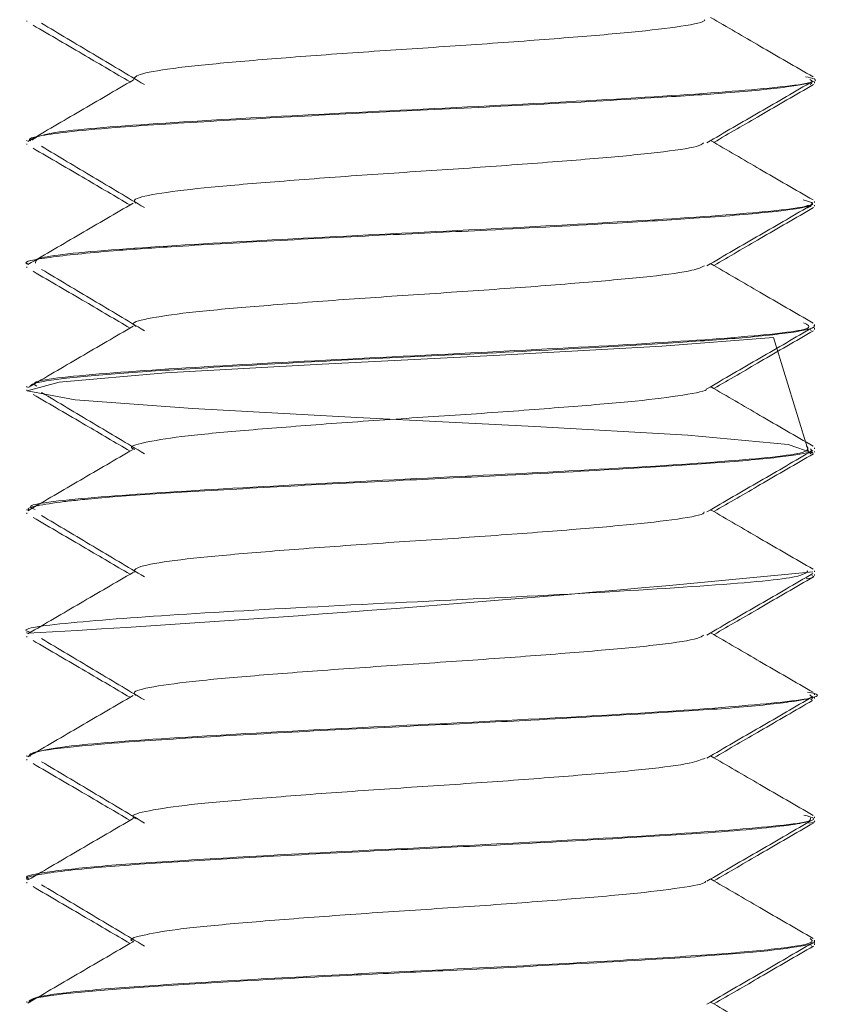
# Model space of a CAD drawing. Header units: millimetres. Extents: x -336 to 487, y -1247 to -28.
# Tile 17 of 49: x -324.75 to -316.57, y -480.4 to -470.4. Entities that reach past the tile are written whole.
import ezdxf

# ---------------------------------------------------------------- set-up
doc = ezdxf.new("R2010")
doc.units = ezdxf.units.MM

msp = doc.modelspace()

# ---------------------------------------------------------------- linework, layer by layer
at = {"color": 7, "linetype": 'Continuous', "lineweight": 15}
for p, q in [((-324.682, -470.411), (-324.682, -470.421)), ((-316.682, -471.008), (-316.682, -470.998)), ((-316.727, -471.06), (-316.71, -471.045)), ((-316.682, -471.045), (-316.682, -471.036)), ((-324.682, -471.623), (-324.682, -471.633)), ((-324.682, -471.661), (-324.682, -471.67)), ((-316.742, -472.285), (-316.779, -472.298)), ((-316.777, -472.321), (-316.715, -472.296)), ((-316.682, -472.258), (-316.682, -472.248)), ((-316.682, -472.296), (-316.682, -472.285)), ((-324.682, -472.873), (-324.682, -472.883)), ((-324.682, -472.91), (-324.682, -472.921)), ((-316.682, -473.508), (-316.682, -473.498)), ((-316.715, -473.56), (-316.721, -473.546)), ((-316.682, -473.546), (-316.682, -473.535)), ((-324.682, -474.123), (-324.682, -474.133)), ((-324.682, -474.161), (-324.682, -474.171)), ((-316.73, -474.81), (-316.703, -474.795)), ((-316.682, -474.758), (-316.682, -474.748)), ((-316.682, -474.795), (-316.682, -474.786)), ((-324.682, -475.374), (-324.682, -475.383)), ((-324.682, -475.411), (-324.682, -475.42)), ((-316.682, -476.008), (-316.682, -475.999)), ((-316.682, -476.046), (-316.682, -476.036)), ((-324.682, -476.624), (-324.682, -476.633)), ((-324.682, -476.661), (-324.682, -476.671)), ((-316.719, -477.31), (-316.703, -477.295)), ((-316.682, -477.258), (-316.682, -477.248)), ((-316.682, -477.295), (-316.682, -477.286)), ((-324.682, -477.873), (-324.682, -477.883)), ((-324.682, -477.911), (-324.682, -477.92)), ((-316.682, -478.508), (-316.682, -478.498)), ((-316.682, -478.545), (-316.682, -478.536)), ((-324.682, -479.123), (-324.682, -479.133)), ((-324.682, -479.161), (-324.682, -479.171)), ((-316.712, -479.81), (-316.72, -479.796)), ((-316.682, -479.758), (-316.682, -479.748)), ((-316.682, -479.796), (-316.682, -479.785)), ((-324.682, -480.373), (-324.682, -480.383))]:
    msp.add_line(p, q, dxfattribs=at)
at = {"color": 7, "linetype": 'Continuous', "lineweight": 15, "flags": 128}
msp.add_lwpolyline([(-316.743, -474.786), (-317.098, -473.628), (-318.234, -473.717), (-319.877, -473.808), (-321.681, -473.899), (-323.273, -473.988), (-324.354, -474.081), (-324.678, -474.169), (-324.19, -474.261), (-322.996, -474.351), (-321.329, -474.441), (-319.523, -474.532), (-317.969, -474.621), (-316.948, -474.714), (-316.696, -474.802), (-316.696, -474.802)], dxfattribs=at)
at = {"color": 7, "linetype": 'Continuous', "lineweight": 15}
msp.add_arc((-336.247, -277.793), 199.177, 273.33216, 275.63268, dxfattribs=at)
for points, knots in [([(-316.697, -470.982), (-316.876, -470.878), (-317.223, -470.677), (-317.57, -470.475), (-317.737, -470.378)], [0, 0, 0, 0, 0.518228, 1, 1, 1, 1]), ([(-324.618, -470.456), (-324.44, -470.56), (-324.111, -470.752), (-323.783, -470.945), (-323.633, -471.033)], [0, 0, 0, 0, 0.541094, 1, 1, 1, 1]), ([(-324.532, -470.437), (-324.357, -470.541), (-324.008, -470.749), (-323.66, -470.957), (-323.486, -471.06)], [0, 0, 0, 0, 0.500065, 1, 1, 1, 1]), ([(-317.797, -470.401), (-317.798, -470.405), (-317.8, -470.429), (-318.065, -470.476), (-318.58, -470.535), (-319.309, -470.594), (-320.155, -470.657), (-321.054, -470.714), (-321.916, -470.776), (-322.667, -470.837), (-323.234, -470.895), (-323.584, -470.958), (-323.595, -470.997), (-323.601, -471.016)], [0, 0, 0, 0, 0.019892, 0.118976, 0.216691, 0.314436, 0.413512, 0.510368, 0.609206, 0.707506, 0.80471, 0.903885, 1, 1, 1, 1]), ([(-316.775, -470.981), (-316.738, -470.988), (-316.557, -471.026), (-317.056, -471.096), (-318.224, -471.183), (-319.95, -471.277), (-321.818, -471.364), (-323.434, -471.457), (-324.514, -471.542), (-324.594, -471.598), (-324.63, -471.623)], [0, 0, 0, 0, 0.035985, 0.17728, 0.317092, 0.459034, 0.598766, 0.740278, 0.88072, 1, 1, 1, 1]), ([(-323.602, -471.015), (-323.781, -471.119), (-324.137, -471.327), (-324.492, -471.534), (-324.67, -471.638)], [0, 0, 0, 0, 0.499934, 1, 1, 1, 1]), ([(-324.642, -471.633), (-324.654, -471.625), (-324.669, -471.613), (-324.611, -471.596), (-324.522, -471.575), (-324.286, -471.54), (-323.743, -471.49), (-322.877, -471.436), (-321.76, -471.373), (-320.583, -471.316), (-319.378, -471.257), (-318.336, -471.196), (-317.488, -471.142), (-316.951, -471.087), (-316.675, -471.04), (-316.715, -471.016), (-316.728, -471.008)], [0, 0, 0, 0, 0.043513, 0.0574545, 0.0809305, 0.1451269, 0.2176858, 0.32104, 0.4170025, 0.5055321, 0.6014066, 0.7053663, 0.7822545, 0.8792884, 0.9635541, 1, 1, 1, 1]), ([(-317.776, -471.651), (-317.597, -471.547), (-317.238, -471.338), (-316.878, -471.13), (-316.698, -471.026)], [0, 0, 0, 0, 0.499776, 1, 1, 1, 1]), ([(-317.705, -471.647), (-317.547, -471.556), (-317.21, -471.36), (-316.872, -471.164), (-316.692, -471.06)], [0, 0, 0, 0, 0.466506, 1, 1, 1, 1]), ([(-324.532, -471.687), (-324.357, -471.791), (-324.008, -471.999), (-323.66, -472.207), (-323.486, -472.31)], [0, 0, 0, 0, 0.500065, 1, 1, 1, 1]), ([(-317.808, -471.651), (-317.818, -471.66), (-317.848, -471.69), (-318.182, -471.743), (-318.762, -471.8), (-319.529, -471.861), (-320.398, -471.923), (-321.295, -471.98), (-322.133, -472.044), (-322.843, -472.102), (-323.347, -472.162), (-323.614, -472.219), (-323.587, -472.252), (-323.575, -472.266)], [0, 0, 0, 0, 0.047252, 0.146338, 0.243273, 0.341748, 0.440315, 0.537191, 0.63626, 0.73361, 0.831578, 0.930471, 1, 1, 1, 1]), ([(-316.697, -472.232), (-316.876, -472.128), (-317.223, -471.927), (-317.57, -471.725), (-317.737, -471.628)], [0, 0, 0, 0, 0.518228, 1, 1, 1, 1]), ([(-324.618, -471.706), (-324.44, -471.81), (-324.111, -472.002), (-323.783, -472.195), (-323.633, -472.283)], [0, 0, 0, 0, 0.541094, 1, 1, 1, 1]), ([(-324.67, -472.883), (-324.674, -472.882), (-324.732, -472.859), (-324.484, -472.815), (-323.943, -472.756), (-323.144, -472.702), (-322.206, -472.647), (-321.084, -472.589), (-319.871, -472.533), (-318.782, -472.473), (-317.804, -472.414), (-317.068, -472.354), (-316.702, -472.299), (-316.701, -472.267), (-316.7, -472.258)], [0, 0, 0, 0, 0.007259, 0.109957, 0.215068, 0.281562, 0.378376, 0.472713, 0.553815, 0.666333, 0.744188, 0.843899, 0.95709, 1, 1, 1, 1]), ([(-323.602, -472.265), (-323.781, -472.369), (-324.137, -472.577), (-324.492, -472.784), (-324.67, -472.888)], [0, 0, 0, 0, 0.499934, 1, 1, 1, 1]), ([(-316.797, -472.23), (-316.751, -472.243), (-316.598, -472.286), (-317.215, -472.363), (-318.511, -472.449), (-320.287, -472.543), (-322.142, -472.632), (-323.672, -472.722), (-324.594, -472.804), (-324.593, -472.853), (-324.592, -472.873)], [0, 0, 0, 0, 0.061081, 0.202935, 0.342616, 0.484403, 0.62453, 0.765226, 0.906526, 1, 1, 1, 1]), ([(-317.776, -472.901), (-317.597, -472.797), (-317.238, -472.588), (-316.878, -472.38), (-316.698, -472.276)], [0, 0, 0, 0, 0.499776, 1, 1, 1, 1]), ([(-317.705, -472.897), (-317.547, -472.806), (-317.21, -472.61), (-316.872, -472.414), (-316.692, -472.31)], [0, 0, 0, 0, 0.466506, 1, 1, 1, 1]), ([(-316.697, -473.482), (-316.876, -473.378), (-317.223, -473.177), (-317.57, -472.975), (-317.737, -472.878)], [0, 0, 0, 0, 0.5182283, 1, 1, 1, 1]), ([(-324.618, -472.956), (-324.44, -473.06), (-324.111, -473.252), (-323.783, -473.445), (-323.633, -473.533)], [0, 0, 0, 0, 0.541094, 1, 1, 1, 1]), ([(-324.532, -472.937), (-324.357, -473.041), (-324.008, -473.249), (-323.66, -473.457), (-323.486, -473.56)], [0, 0, 0, 0, 0.500065, 1, 1, 1, 1]), ([(-317.798, -472.9), (-317.829, -472.916), (-317.901, -472.951), (-318.318, -473.009), (-318.956, -473.066), (-319.757, -473.129), (-320.642, -473.188), (-321.532, -473.247), (-322.341, -473.311), (-323.005, -473.367), (-323.441, -473.43), (-323.637, -473.479), (-323.586, -473.507), (-323.57, -473.516)], [0, 0, 0, 0, 0.074884, 0.173707, 0.270464, 0.369415, 0.467218, 0.564715, 0.66375, 0.760565, 0.85923, 0.95758, 1, 1, 1, 1]), ([(-316.793, -473.481), (-316.753, -473.499), (-316.648, -473.547), (-317.402, -473.629), (-318.81, -473.717), (-320.626, -473.808), (-322.456, -473.899), (-323.888, -473.987), (-324.665, -474.065), (-324.601, -474.109), (-324.581, -474.123)], [0, 0, 0, 0, 0.086252, 0.228252, 0.36821, 0.509429, 0.65035, 0.790451, 0.932373, 1, 1, 1, 1]), ([(-323.602, -473.515), (-323.781, -473.619), (-324.137, -473.827), (-324.492, -474.034), (-324.67, -474.138)], [0, 0, 0, 0, 0.499934, 1, 1, 1, 1]), ([(-324.65, -474.133), (-324.646, -474.12), (-324.636, -474.087), (-324.231, -474.033), (-323.667, -473.986), (-323.123, -473.952), (-322.478, -473.913), (-321.538, -473.861), (-320.251, -473.801), (-319.049, -473.739), (-318.065, -473.68), (-317.325, -473.628), (-316.837, -473.571), (-316.666, -473.53), (-316.686, -473.51), (-316.688, -473.508)], [0, 0, 0, 0, 0.066314, 0.162666, 0.25035, 0.289768, 0.335646, 0.435908, 0.525786, 0.640936, 0.726921, 0.804102, 0.901559, 0.991099, 1, 1, 1, 1]), ([(-317.776, -474.151), (-317.597, -474.047), (-317.238, -473.838), (-316.878, -473.63), (-316.698, -473.526)], [0, 0, 0, 0, 0.499776, 1, 1, 1, 1]), ([(-317.705, -474.147), (-317.547, -474.056), (-317.21, -473.86), (-316.872, -473.664), (-316.692, -473.56)], [0, 0, 0, 0, 0.466506, 1, 1, 1, 1]), ([(-324.532, -474.187), (-324.357, -474.291), (-324.008, -474.499), (-323.66, -474.707), (-323.486, -474.81)], [0, 0, 0, 0, 0.500065, 1, 1, 1, 1]), ([(-317.778, -474.151), (-317.778, -474.151), (-317.769, -474.171), (-317.997, -474.214), (-318.463, -474.275), (-319.163, -474.332), (-319.991, -474.396), (-320.887, -474.453), (-321.763, -474.515), (-322.537, -474.577), (-323.151, -474.634), (-323.514, -474.697), (-323.655, -474.739), (-323.593, -474.762), (-323.585, -474.765)], [0, 0, 0, 0, 0.001313, 0.100299, 0.198764, 0.296112, 0.395442, 0.492693, 0.59128, 0.690182, 0.78723, 0.886503, 0.984232, 1, 1, 1, 1]), ([(-316.697, -474.732), (-316.876, -474.628), (-317.223, -474.427), (-317.57, -474.225), (-317.737, -474.128)], [0, 0, 0, 0, 0.5182283, 1, 1, 1, 1]), ([(-324.618, -474.206), (-324.44, -474.31), (-324.111, -474.502), (-323.783, -474.695), (-323.633, -474.783)], [0, 0, 0, 0, 0.541094, 1, 1, 1, 1]), ([(-324.65, -475.383), (-324.66, -475.378), (-324.684, -475.365), (-324.582, -475.337), (-324.42, -475.309), (-324.214, -475.285), (-324.042, -475.268), (-323.696, -475.238), (-323.007, -475.194), (-321.959, -475.134), (-320.844, -475.078), (-319.657, -475.022), (-318.568, -474.96), (-317.617, -474.901), (-317.005, -474.844), (-316.693, -474.794), (-316.714, -474.768), (-316.722, -474.758)], [0, 0, 0, 0, 0.027343, 0.064947, 0.132827, 0.160191, 0.175571, 0.214938, 0.303949, 0.399382, 0.491867, 0.57113, 0.6823, 0.768833, 0.866341, 0.954031, 1, 1, 1, 1]), ([(-323.602, -474.765), (-323.781, -474.869), (-324.137, -475.077), (-324.492, -475.284), (-324.67, -475.388)], [0, 0, 0, 0, 0.499934, 1, 1, 1, 1]), ([(-316.762, -474.732), (-316.745, -474.755), (-316.706, -474.808), (-317.613, -474.895), (-319.121, -474.984), (-320.965, -475.073), (-322.76, -475.167), (-324.08, -475.253), (-324.728, -475.326), (-324.621, -475.365), (-324.597, -475.374)], [0, 0, 0, 0, 0.1116221, 0.2532959, 0.3938798, 0.5343475, 0.6761208, 0.8159715, 0.9580456, 1, 1, 1, 1]), ([(-317.776, -475.401), (-317.597, -475.297), (-317.238, -475.088), (-316.878, -474.88), (-316.698, -474.776)], [0, 0, 0, 0, 0.499776, 1, 1, 1, 1]), ([(-317.705, -475.397), (-317.547, -475.306), (-317.21, -475.11), (-316.872, -474.914), (-316.692, -474.81)], [0, 0, 0, 0, 0.466506, 1, 1, 1, 1]), ([(-316.697, -475.982), (-316.876, -475.878), (-317.223, -475.677), (-317.57, -475.475), (-317.737, -475.378)], [0, 0, 0, 0, 0.518228, 1, 1, 1, 1]), ([(-324.618, -475.456), (-324.44, -475.56), (-324.111, -475.752), (-323.783, -475.945), (-323.633, -476.033)], [0, 0, 0, 0, 0.541094, 1, 1, 1, 1]), ([(-324.532, -475.437), (-324.357, -475.541), (-324.008, -475.749), (-323.66, -475.957), (-323.486, -476.06)], [0, 0, 0, 0, 0.500065, 1, 1, 1, 1]), ([(-317.803, -475.401), (-317.805, -475.407), (-317.815, -475.432), (-318.1, -475.481), (-318.636, -475.539), (-319.377, -475.599), (-320.231, -475.662), (-321.13, -475.719), (-321.985, -475.782), (-322.724, -475.842), (-323.271, -475.9), (-323.595, -475.962), (-323.592, -475.999), (-323.591, -476.016)], [0, 0, 0, 0, 0.0284717, 0.1275293, 0.2248796, 0.3228261, 0.4217143, 0.518457, 0.6173411, 0.7152972, 0.8126387, 0.9116979, 1, 1, 1, 1]), ([(-316.749, -475.999), (-316.772, -476.022), (-316.823, -476.075), (-317.85, -476.159), (-319.44, -476.252), (-321.304, -476.339), (-323.052, -476.433), (-324.245, -476.52), (-324.784, -476.586), (-324.653, -476.62), (-324.639, -476.624)], [0, 0, 0, 0, 0.1140133, 0.2586807, 0.4039455, 0.54771, 0.6936553, 0.8373258, 0.9828443, 1, 1, 1, 1]), ([(-323.602, -476.015), (-323.781, -476.119), (-324.137, -476.327), (-324.492, -476.534), (-324.67, -476.638)], [0, 0, 0, 0, 0.499934, 1, 1, 1, 1]), ([(-317.776, -476.651), (-317.597, -476.547), (-317.238, -476.338), (-316.878, -476.13), (-316.698, -476.026)], [0, 0, 0, 0, 0.499776, 1, 1, 1, 1]), ([(-317.705, -476.647), (-317.547, -476.556), (-317.21, -476.36), (-316.872, -476.164), (-316.692, -476.06)], [0, 0, 0, 0, 0.4665061, 1, 1, 1, 1]), ([(-316.765, -476.081), (-316.727, -476.073), (-316.67, -476.061), (-316.699, -476.049), (-316.708, -476.046)], [0, 0, 0, 0, 0.662521, 1, 1, 1, 1]), ([(-324.532, -476.687), (-324.357, -476.791), (-324.008, -476.999), (-323.66, -477.207), (-323.486, -477.31)], [0, 0, 0, 0, 0.500065, 1, 1, 1, 1]), ([(-317.807, -476.651), (-317.822, -476.662), (-317.864, -476.693), (-318.223, -476.748), (-318.821, -476.805), (-319.6, -476.867), (-320.475, -476.928), (-321.37, -476.986), (-322.199, -477.049), (-322.895, -477.107), (-323.379, -477.168), (-323.622, -477.222), (-323.585, -477.254), (-323.571, -477.266)], [0, 0, 0, 0, 0.055937, 0.15498, 0.251804, 0.350467, 0.448831, 0.545848, 0.644946, 0.742072, 0.840298, 0.939058, 1, 1, 1, 1]), ([(-316.697, -477.232), (-316.876, -477.128), (-317.223, -476.927), (-317.57, -476.725), (-317.737, -476.628)], [0, 0, 0, 0, 0.518228, 1, 1, 1, 1]), ([(-324.618, -476.706), (-324.44, -476.81), (-324.111, -477.002), (-323.783, -477.195), (-323.633, -477.283)], [0, 0, 0, 0, 0.541094, 1, 1, 1, 1]), ([(-323.602, -477.265), (-323.781, -477.369), (-324.137, -477.577), (-324.492, -477.784), (-324.67, -477.888)], [0, 0, 0, 0, 0.499934, 1, 1, 1, 1]), ([(-316.752, -477.231), (-316.726, -477.236), (-316.539, -477.271), (-316.983, -477.337), (-318.079, -477.425), (-319.774, -477.519), (-321.643, -477.605), (-323.3, -477.699), (-324.468, -477.786), (-324.598, -477.845), (-324.66, -477.873)], [0, 0, 0, 0, 0.022718, 0.163584, 0.303648, 0.445522, 0.585228, 0.727049, 0.867191, 1, 1, 1, 1]), ([(-324.646, -477.883), (-324.652, -477.875), (-324.674, -477.845), (-324.352, -477.797), (-323.724, -477.739), (-322.852, -477.685), (-321.728, -477.621), (-320.592, -477.567), (-319.423, -477.509), (-318.369, -477.448), (-317.468, -477.391), (-316.944, -477.335), (-316.682, -477.29), (-316.718, -477.267), (-316.731, -477.258)], [0, 0, 0, 0, 0.043694, 0.146737, 0.222499, 0.320895, 0.418392, 0.51196, 0.590486, 0.69957, 0.787683, 0.884713, 0.959035, 1, 1, 1, 1]), ([(-317.776, -477.901), (-317.597, -477.797), (-317.238, -477.588), (-316.878, -477.38), (-316.698, -477.276)], [0, 0, 0, 0, 0.499776, 1, 1, 1, 1]), ([(-317.705, -477.897), (-317.547, -477.806), (-317.213, -477.612), (-316.879, -477.418), (-316.702, -477.315)], [0, 0, 0, 0, 0.470935, 1, 1, 1, 1]), ([(-317.791, -477.9), (-317.831, -477.917), (-317.919, -477.955), (-318.365, -478.014), (-319.019, -478.071), (-319.83, -478.134), (-320.719, -478.193), (-321.605, -478.253), (-322.404, -478.316), (-323.053, -478.372), (-323.466, -478.435), (-323.644, -478.482), (-323.587, -478.509), (-323.572, -478.516)], [0, 0, 0, 0, 0.083636, 0.182302, 0.279108, 0.378134, 0.475635, 0.573422, 0.672371, 0.769122, 0.867935, 0.96604, 1, 1, 1, 1]), ([(-316.697, -478.482), (-316.876, -478.378), (-317.223, -478.177), (-317.57, -477.975), (-317.737, -477.878)], [0, 0, 0, 0, 0.518228, 1, 1, 1, 1]), ([(-324.618, -477.956), (-324.44, -478.06), (-324.111, -478.252), (-323.783, -478.445), (-323.633, -478.533)], [0, 0, 0, 0, 0.5410935, 1, 1, 1, 1]), ([(-324.532, -477.937), (-324.357, -478.041), (-324.008, -478.249), (-323.66, -478.457), (-323.486, -478.56)], [0, 0, 0, 0, 0.500065, 1, 1, 1, 1]), ([(-316.789, -478.48), (-316.746, -478.491), (-316.576, -478.531), (-317.128, -478.604), (-318.358, -478.691), (-320.109, -478.785), (-321.768, -478.862), (-323.035, -478.936), (-323.924, -478.992), (-324.482, -479.055), (-324.725, -479.098), (-324.668, -479.121), (-324.661, -479.123)], [0, 0, 0, 0, 0.0477759, 0.1891602, 0.3286367, 0.4703307, 0.6099757, 0.705013, 0.7979493, 0.8928567, 0.9870872, 1, 1, 1, 1]), ([(-324.666, -479.133), (-324.671, -479.131), (-324.71, -479.115), (-324.533, -479.074), (-324.05, -479.012), (-323.157, -478.953), (-322.149, -478.894), (-321.073, -478.839), (-319.877, -478.783), (-318.761, -478.722), (-317.874, -478.668), (-317.155, -478.611), (-316.716, -478.557), (-316.721, -478.521), (-316.723, -478.508)], [0, 0, 0, 0, 0.010714, 0.079902, 0.199293, 0.294339, 0.378217, 0.474153, 0.554974, 0.662367, 0.752548, 0.81811, 0.93949, 1, 1, 1, 1]), ([(-323.602, -478.515), (-323.781, -478.619), (-324.137, -478.827), (-324.492, -479.034), (-324.67, -479.138)], [0, 0, 0, 0, 0.499934, 1, 1, 1, 1]), ([(-317.776, -479.151), (-317.597, -479.047), (-317.238, -478.838), (-316.878, -478.63), (-316.698, -478.526)], [0, 0, 0, 0, 0.499776, 1, 1, 1, 1]), ([(-317.705, -479.147), (-317.547, -479.056), (-317.21, -478.86), (-316.872, -478.664), (-316.692, -478.56)], [0, 0, 0, 0, 0.466506, 1, 1, 1, 1]), ([(-316.738, -478.56), (-316.703, -478.555), (-316.668, -478.55), (-316.682, -478.545), (-316.682, -478.545)], [0, 0, 0, 0, 0.995484, 1, 1, 1, 1]), ([(-324.532, -479.187), (-324.357, -479.291), (-324.008, -479.499), (-323.66, -479.707), (-323.486, -479.81)], [0, 0, 0, 0, 0.500065, 1, 1, 1, 1]), ([(-317.788, -479.151), (-317.788, -479.153), (-317.783, -479.175), (-318.027, -479.219), (-318.516, -479.279), (-319.23, -479.338), (-320.066, -479.401), (-320.963, -479.458), (-321.834, -479.52), (-322.597, -479.582), (-323.194, -479.639), (-323.532, -479.702), (-323.66, -479.742), (-323.598, -479.764), (-323.593, -479.765)], [0, 0, 0, 0, 0.00986, 0.108984, 0.207194, 0.304766, 0.404072, 0.501182, 0.599977, 0.698693, 0.795853, 0.895174, 0.99265, 1, 1, 1, 1]), ([(-316.697, -479.732), (-316.876, -479.628), (-317.223, -479.427), (-317.57, -479.225), (-317.737, -479.128)], [0, 0, 0, 0, 0.518228, 1, 1, 1, 1]), ([(-324.618, -479.206), (-324.44, -479.31), (-324.111, -479.502), (-323.783, -479.695), (-323.633, -479.783)], [0, 0, 0, 0, 0.541094, 1, 1, 1, 1]), ([(-323.602, -479.765), (-323.781, -479.869), (-324.137, -480.077), (-324.492, -480.284), (-324.67, -480.388)], [0, 0, 0, 0, 0.499934, 1, 1, 1, 1]), ([(-316.727, -479.732), (-316.709, -479.747), (-316.668, -479.781), (-317.037, -479.839), (-317.726, -479.899), (-318.696, -479.958), (-319.84, -480.021), (-321.067, -480.078), (-322.256, -480.14), (-323.303, -480.202), (-324.104, -480.259), (-324.603, -480.32), (-324.643, -480.356), (-324.662, -480.373)], [0, 0, 0, 0, 0.072457, 0.167209, 0.261091, 0.354365, 0.44929, 0.542125, 0.636563, 0.730926, 0.823809, 0.918748, 1, 1, 1, 1]), ([(-324.652, -480.383), (-324.649, -480.371), (-324.64, -480.337), (-324.234, -480.282), (-323.535, -480.226), (-322.577, -480.168), (-321.505, -480.11), (-320.38, -480.057), (-319.26, -480), (-318.184, -479.938), (-317.328, -479.879), (-316.829, -479.819), (-316.665, -479.779), (-316.686, -479.76), (-316.687, -479.758)], [0, 0, 0, 0, 0.062674, 0.164489, 0.251841, 0.337988, 0.447625, 0.518355, 0.606056, 0.717484, 0.80745, 0.9035, 0.99256, 1, 1, 1, 1]), ([(-317.776, -480.401), (-317.597, -480.297), (-317.238, -480.088), (-316.878, -479.88), (-316.698, -479.776)], [0, 0, 0, 0, 0.499776, 1, 1, 1, 1]), ([(-317.705, -480.397), (-317.547, -480.306), (-317.21, -480.11), (-316.872, -479.914), (-316.692, -479.81)], [0, 0, 0, 0, 0.466506, 1, 1, 1, 1]), ([(-316.697, -480.982), (-316.876, -480.878), (-317.223, -480.677), (-317.57, -480.475), (-317.737, -480.378)], [0, 0, 0, 0, 0.518228, 1, 1, 1, 1])]:
    msp.add_open_spline(points, degree=3, knots=knots, dxfattribs=at)

doc.saveas('drawing.dxf')
